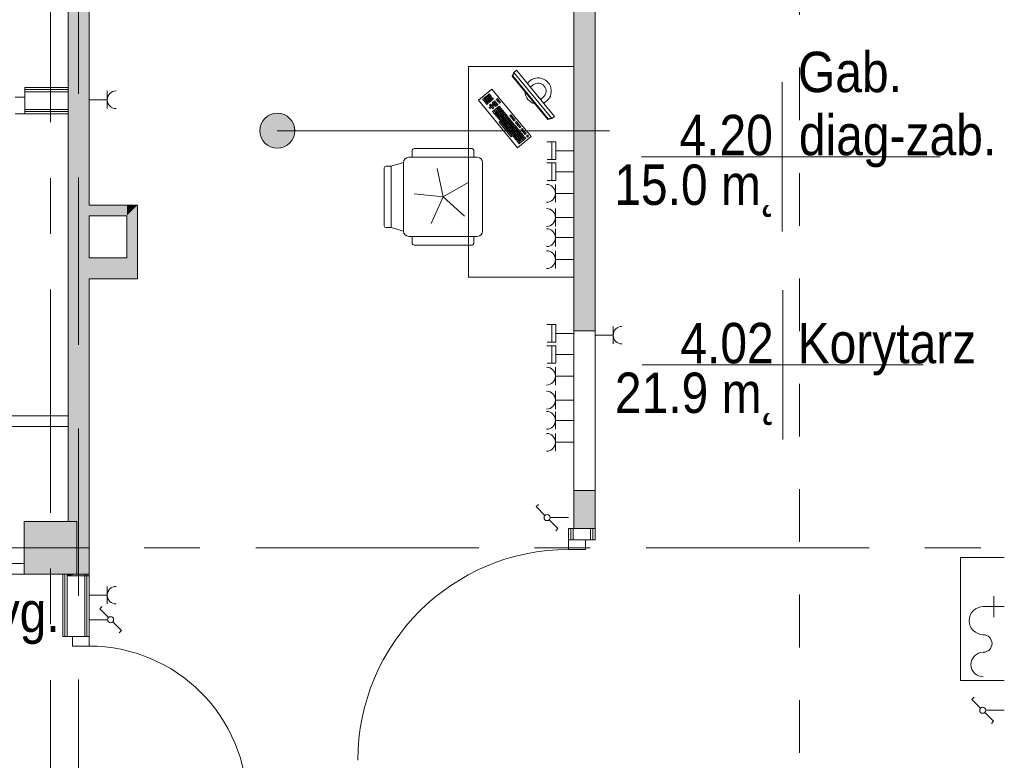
# Model space of a CAD drawing. Header units: centimetres. Extents: x -2424 to 1783, y 5 to 2907.
# Tile 92 of 99: x -30 to 530, y 1727 to 2149. Entities that reach past the tile are written whole.
import ezdxf

# ---------------------------------------------------------------- set-up
doc = ezdxf.new("R2010")
doc.units = ezdxf.units.CM
for name, pattern in [('Dash', [60, 30, -30]), ('Długa kreska', [142.875, 95.25, -47.625]), ('Oś', [222.25, 127, -31.75, 31.75, -31.75])]:
    doc.linetypes.add(name, pattern=pattern)
for name, color, linetype, lineweight in [('A-AREA-IDEN', 2, 'Continuous', 13), ('A-DETL', 90, 'Continuous', 9), ('A-DETL-GENF', 92, 'Continuous', 9), ('A-DETL-MEDM', 33, 'Continuous', 13), ('A-DOOR', 31, 'Continuous', 13), ('A-WALL', 113, 'Continuous', 13), ('A-WALL-FNSH', 113, 'Continuous', 13), ('E-ELEC-EQPM', 71, 'Continuous', 9), ('I-FURN', 30, 'Continuous', 9), ('P-SANR-FIXT', 6, 'Continuous', 9), ('S-COLS', 52, 'Continuous', 13), ('S-GRID', 1, 'Continuous', 13)]:
    doc.layers.add(name, color=color, linetype=linetype, lineweight=lineweight)
doc.layers.add('A-WALL-PATT', color=111, linetype='Continuous', lineweight=13, plot=False)
doc.styles.add('Arial_11', font='arial.ttf', dxfattribs={"width": 0.85, "height": 23})

msp = doc.modelspace()

# ---------------------------------------------------------------- hatches: boundary and pattern name
at = {"layer": 'S-COLS', "lineweight": 9}
msp.add_hatch(color=251, dxfattribs=at).paths.add_polyline_path([(2.38, 1833.33), (2.38, 1863.33), (-27.62, 1863.33), (-27.62, 1833.33)], flags=0)

# ---------------------------------------------------------------- linework, layer by layer
at = {"layer": 'A-AREA-IDEN', "color": 251, "lineweight": 9}
for p, q in [((403.93, 2113.38), (403.93, 2070.88)), ((116.49, 2085.68), (305.64, 2085.68)), ((413.68, 2070.88), (323.93, 2070.88)), ((323.93, 2070.88), (493.93, 2070.88)), ((403.93, 2070.88), (403.93, 2028.38)), ((404.28, 1994.93), (404.28, 1952.43)), ((414.04, 1952.43), (324.28, 1952.43)), ((324.28, 1952.43), (484.28, 1952.43)), ((404.28, 1952.43), (404.28, 1909.93))]:
    msp.add_line(p, q, dxfattribs=at)
msp.add_circle((116.49, 2085.68), 10, dxfattribs=at)
at = {"layer": 'A-AREA-IDEN', "color": 251, "linetype": 'Continuous', "lineweight": 9, "extrusion": (0, 0, -1)}
for points in [[(-107.25, 2089.51), (-108.18, 2080.12), (-108.18, 2091.24)], [(-108.18, 2091.24), (-109.42, 2078.61), (-109.42, 2092.75)], [(-108.18, 2091.24), (-108.18, 2080.12), (-109.42, 2078.61)], [(-109.42, 2092.75), (-110.94, 2077.37), (-110.94, 2093.99)], [(-109.42, 2092.75), (-109.42, 2078.61), (-110.94, 2077.37)], [(-110.94, 2093.99), (-112.67, 2076.44), (-112.67, 2094.92)], [(-110.94, 2093.99), (-110.94, 2077.37), (-112.67, 2076.44)], [(-112.67, 2094.92), (-114.54, 2075.87), (-114.54, 2095.49)], [(-112.67, 2094.92), (-112.67, 2076.44), (-114.54, 2075.87)], [(-114.54, 2095.49), (-116.49, 2075.68), (-116.49, 2095.68)], [(-114.54, 2095.49), (-114.54, 2075.87), (-116.49, 2075.68)], [(-116.49, 2095.68), (-116.49, 2075.68), (-118.44, 2075.87)], [(-116.49, 2095.68), (-118.44, 2075.87), (-118.44, 2095.49)], [(-118.44, 2095.49), (-118.44, 2075.87), (-120.32, 2076.44)], [(-118.44, 2095.49), (-120.32, 2076.44), (-120.32, 2094.92)], [(-120.32, 2094.92), (-120.32, 2076.44), (-122.05, 2077.37)], [(-120.32, 2094.92), (-122.05, 2077.37), (-122.05, 2093.99)], [(-122.05, 2093.99), (-122.05, 2077.37), (-123.56, 2078.61)], [(-122.05, 2093.99), (-123.56, 2078.61), (-123.56, 2092.75)], [(-123.56, 2092.75), (-123.56, 2078.61), (-124.81, 2080.12)], [(-123.56, 2092.75), (-124.81, 2080.12), (-124.81, 2091.24)], [(-124.81, 2091.24), (-124.81, 2080.12), (-125.73, 2081.85)], [(-124.81, 2091.24), (-125.73, 2081.85), (-125.73, 2089.51)], [(-106.68, 2083.73), (-106.68, 2087.63), (-106.49, 2085.68)], [(-106.68, 2087.63), (-107.25, 2081.85), (-107.25, 2089.51)], [(-106.68, 2087.63), (-106.68, 2083.73), (-107.25, 2081.85)], [(-107.25, 2089.51), (-107.25, 2081.85), (-108.18, 2080.12)], [(-125.73, 2089.51), (-125.73, 2081.85), (-126.3, 2083.73)], [(-125.73, 2089.51), (-126.3, 2083.73), (-126.3, 2087.63)], [(-126.3, 2087.63), (-126.3, 2083.73), (-126.49, 2085.68)]]:
    msp.add_solid(points, dxfattribs=at)
at = {"layer": 'A-DETL', "color": 251, "linetype": 'Długa kreska', "lineweight": 9}
msp.add_line((3.38, 1678), (3.38, 2853.33), dxfattribs=at)
at = {"layer": 'A-DETL', "color": 251, "linetype": 'Dash', "lineweight": 9}
msp.add_open_spline([(413.88, 1671.63), (413.88, 2096.66), (413.88, 2119.33), (413.88, 2190.85), (413.88, 2616.83)], degree=3, knots=[0, 0, 0, 0, 5.678351, 11.366988, 11.366988, 11.366988, 11.366988], dxfattribs=at)
at = {"layer": 'A-DETL-GENF', "color": 251, "lineweight": 9}
for p, q in [((-32.62, 2104.83), (-27.12, 2104.83)), ((-27.12, 2104.83), (-27.12, 2095.33)), ((-27.12, 2095.33), (-32.62, 2095.33)), ((282.38, 1847.33), (282.38, 1852.83)), ((282.38, 1852.83), (291.88, 1852.83)), ((291.88, 1852.83), (291.88, 1847.33)), ((291.88, 1847.33), (282.38, 1847.33)), ((9.38, 1797.83), (-0.12, 1797.83)), ((-0.12, 1797.83), (-0.12, 1792.33)), ((9.38, 1792.33), (9.38, 1797.83)), ((-0.12, 1792.33), (9.38, 1792.33))]:
    msp.add_line(p, q, dxfattribs=at)
at = {"layer": 'A-DETL-MEDM', "color": 251, "lineweight": 9}
for p, q in [((-27.12, 2104.83), (-32.62, 2104.83)), ((-27.12, 2095.33), (-27.12, 2104.83)), ((-32.62, 2095.33), (-27.12, 2095.33)), ((282.38, 1847.33), (282.38, 1852.83)), ((282.38, 1852.83), (291.88, 1852.83)), ((291.88, 1852.83), (291.88, 1847.33)), ((291.88, 1847.33), (282.38, 1847.33)), ((9.38, 1797.83), (-0.12, 1797.83)), ((-0.12, 1797.83), (-0.12, 1792.33)), ((9.38, 1792.33), (9.38, 1797.83)), ((-0.12, 1792.33), (9.38, 1792.33))]:
    msp.add_line(p, q, dxfattribs=at)
at = {"layer": 'A-DOOR', "color": 251, "lineweight": 9}
for centre, radius, start, end in [((282.38, 1727.33), 120, 90, 180), ((9.38, 1702.33), 90, 0, 90), ((-110.62, 1643.33), 90, 0, 90)]:
    msp.add_arc(centre, radius, start, end, dxfattribs=at)
at = {"layer": 'A-WALL', "color": 251, "lineweight": 9}
for p, q in [((297.38, 1971.83), (297.38, 2310.83)), ((-2.62, 2283.33), (-2.62, 1863.33)), ((9.38, 2043.33), (9.38, 2237.33)), ((285.38, 2237.33), (285.38, 1971.83)), ((-2.62, 2109.08), (-27.12, 2109.08)), ((-27.12, 2107.83), (-27.12, 2104.83)), ((-2.62, 2107.83), (-27.12, 2107.83)), ((-2.62, 2097.83), (-2.62, 2107.83)), ((-2.62, 2097.83), (-27.12, 2097.83)), ((-2.62, 2096.58), (-27.12, 2096.58)), ((36.88, 2043.33), (9.38, 2043.33)), ((36.88, 2001.33), (36.88, 2043.33)), ((9.38, 2013.33), (9.38, 2037.33)), ((9.38, 2037.33), (30.88, 2037.33)), ((30.88, 2037.33), (30.88, 2013.33)), ((30.88, 2013.33), (9.38, 2013.33)), ((9.38, 1833.33), (9.38, 2001.33)), ((9.38, 2001.33), (36.88, 2001.33)), ((285.38, 1971.83), (285.38, 1880.83)), ((297.38, 1971.83), (285.38, 1971.83)), ((297.38, 1880.83), (297.38, 1971.83)), ((-2.62, 1923.33), (-57.62, 1923.33)), ((-2.62, 1917.33), (-2.62, 1923.33)), ((-51.62, 1917.33), (-2.62, 1917.33)), ((285.38, 1880.83), (297.38, 1880.83)), ((285.38, 1880.83), (285.38, 1859.33)), ((297.38, 1859.33), (297.38, 1880.83)), ((283.63, 1859.33), (283.63, 1852.83)), ((294.88, 1859.33), (284.88, 1859.33)), ((284.88, 1859.33), (284.88, 1852.83)), ((294.88, 1859.33), (294.88, 1852.83)), ((297.38, 1859.33), (294.88, 1859.33)), ((296.13, 1859.33), (296.13, 1852.83)), ((291.88, 1852.83), (294.88, 1852.83)), ((-27.62, 1839.33), (-51.62, 1839.33)), ((-57.62, 1833.33), (-27.62, 1833.33)), ((-4.37, 1833.33), (-4.37, 1797.83)), ((-3.12, 1833.33), (-3.12, 1797.83)), ((-2.62, 1833.33), (-2.62, 1832.33)), ((6.88, 1833.33), (2.38, 1833.33)), ((6.88, 1833.33), (6.88, 1797.83)), ((8.13, 1833.33), (8.13, 1797.83)), ((-2.62, 1832.33), (9.38, 1832.33)), ((-3.12, 1797.83), (-0.12, 1797.83))]:
    msp.add_line(p, q, dxfattribs=at)
at = {"layer": 'A-WALL-FNSH', "color": 251, "lineweight": 9}
for p, q in [((-2.62, 2110.33), (-27.12, 2110.33)), ((-27.12, 2110.33), (-27.12, 2107.83)), ((-27.12, 2095.33), (-2.62, 2095.33)), ((284.88, 1859.33), (282.38, 1859.33)), ((282.38, 1859.33), (282.38, 1852.83)), ((297.38, 1852.83), (297.38, 1859.33)), ((294.88, 1852.83), (297.38, 1852.83)), ((-5.62, 1833.33), (-5.62, 1797.83)), ((9.38, 1833.33), (6.88, 1833.33)), ((9.38, 1797.83), (9.38, 1833.33)), ((-5.62, 1797.83), (-3.12, 1797.83))]:
    msp.add_line(p, q, dxfattribs=at)
at = {"layer": 'A-WALL-PATT', "color": 251, "linetype": 'Continuous', "lineweight": 9, "extrusion": (0, 0, -1)}
for points in [[(-9.38, 2452.33), (-2.38, 2313.33), (-8.65, 1871.33)], [(-9.38, 2452.33), (-8.65, 1871.33), (-9.38, 1871.33)], [(2.62, 1871.33), (-2.38, 2313.33), (2.62, 2313.33)], [(-2.38, 2313.33), (2.62, 1871.33), (-8.65, 1871.33)], [(-297.38, 2310.83), (-285.38, 2237.33), (-285.38, 1971.83)], [(-297.38, 2310.83), (-285.38, 1971.83), (-297.38, 1971.83)], [(-9.38, 2037.33), (-30.88, 2043.33), (-9.38, 2043.33)], [(-30.88, 2043.33), (-9.38, 2037.33), (-30.88, 2037.33)], [(-30.88, 2037.33), (-36.88, 2043.33), (-30.88, 2043.33)], [(-36.88, 2043.33), (-30.88, 2037.33), (-36.88, 2013.33)], [(-36.88, 2013.33), (-30.88, 2037.33), (-30.88, 2013.33)], [(-9.38, 2001.33), (-36.88, 2013.33), (-9.38, 2013.33)], [(-36.88, 2013.33), (-9.38, 2001.33), (-36.88, 2001.33)], [(-285.38, 1859.33), (-297.38, 1880.83), (-285.38, 1880.83)], [(-297.38, 1880.83), (-285.38, 1859.33), (-297.38, 1859.33)], [(2.62, 1863.33), (-9.38, 1871.33), (2.62, 1871.33)], [(-9.38, 1871.33), (2.62, 1863.33), (-2.38, 1863.33)], [(-9.38, 1871.33), (-2.38, 1863.33), (-2.38, 1833.33)], [(-9.38, 1871.33), (-2.38, 1833.33), (-8.65, 1832.33)], [(-9.38, 1871.33), (-8.65, 1832.33), (-9.38, 1832.33)], [(2.62, 1832.33), (-2.38, 1833.33), (2.62, 1833.33)], [(-2.38, 1833.33), (2.62, 1832.33), (-8.65, 1832.33)]]:
    msp.add_solid(points, dxfattribs=at)
at = {"layer": 'E-ELEC-EQPM', "color": 251, "lineweight": 9}
for p, q in [((19.71, 2098.33), (19.71, 2108.33)), ((19.71, 2103.33), (9.38, 2103.33)), ((275.04, 2079.33), (270, 2079.33)), ((272.85, 2069.33), (272.85, 2079.33)), ((275.04, 2069.33), (275.04, 2079.33)), ((275.04, 2074.33), (285.38, 2074.33)), ((270.16, 2069.33), (275.04, 2069.33)), ((275.04, 2067.33), (270, 2067.33)), ((272.85, 2057.33), (272.85, 2067.33)), ((275.04, 2057.33), (275.04, 2067.33)), ((270.16, 2057.33), (275.04, 2057.33)), ((275.04, 2062.33), (285.38, 2062.33)), ((274.88, 2055.12), (274.88, 2044.96)), ((274.88, 2050.04), (285.38, 2050.04)), ((274.88, 2041.41), (274.88, 2031.25)), ((274.88, 2036.33), (285.38, 2036.33)), ((274.88, 2029.91), (274.88, 2019.75)), ((274.88, 2024.83), (285.38, 2024.83)), ((274.88, 2017.41), (274.88, 2007.25)), ((274.88, 2012.33), (285.38, 2012.33)), ((275.04, 1975.33), (270, 1975.33)), ((272.85, 1965.33), (272.85, 1975.33)), ((275.04, 1965.33), (275.04, 1975.33)), ((307.71, 1964.33), (307.71, 1974.33)), ((275.04, 1970.33), (285.38, 1970.33)), ((307.71, 1969.33), (297.38, 1969.33)), ((275.04, 1963.33), (270, 1963.33)), ((270.16, 1965.33), (275.04, 1965.33)), ((272.85, 1953.33), (272.85, 1963.33)), ((275.04, 1953.33), (275.04, 1963.33)), ((275.04, 1958.33), (285.38, 1958.33)), ((270.16, 1953.33), (275.04, 1953.33)), ((274.88, 1951.12), (274.88, 1940.96)), ((274.88, 1946.04), (285.38, 1946.04)), ((274.88, 1937.41), (274.88, 1927.25)), ((274.88, 1932.33), (285.38, 1932.33)), ((274.88, 1925.91), (274.88, 1915.75)), ((274.88, 1920.83), (285.38, 1920.83)), ((274.88, 1913.41), (274.88, 1903.25)), ((274.88, 1908.33), (285.38, 1908.33)), ((263.95, 1871.71), (265.26, 1873.03)), ((268.89, 1866.77), (263.95, 1871.71)), ((271.36, 1864.3), (276.31, 1859.35)), ((271.88, 1865.53), (282.38, 1865.53)), ((276.31, 1859.35), (275, 1858.04)), ((19.71, 1816.33), (19.71, 1826.33)), ((19.71, 1821.33), (9.38, 1821.33)), ((15.44, 1813.51), (16.76, 1814.82)), ((20.39, 1808.56), (15.44, 1813.51)), ((19.88, 1807.33), (9.38, 1807.33)), ((22.86, 1806.09), (27.81, 1801.15)), ((27.81, 1801.15), (26.49, 1799.83)), ((511.95, 1762.01), (513.26, 1763.32)), ((516.89, 1757.06), (511.95, 1762.01)), ((519.36, 1754.59), (524.31, 1749.65)), ((519.88, 1755.83), (530.38, 1755.83)), ((524.31, 1749.65), (523, 1748.33))]:
    msp.add_line(p, q, dxfattribs=at)
for centre in [(270.13, 1865.53), (21.62, 1807.33), (518.13, 1755.83)]:
    msp.add_circle(centre, 1.75, dxfattribs=at)
for centre, radius, start, end in [((24.71, 2103.33), 5, 90, 270), ((269.8, 2050.04), 5.08, 270, 90), ((269.8, 2036.33), 5.08, 270, 90), ((269.8, 2024.83), 5.08, 270, 90), ((269.8, 2012.33), 5.08, 270, 90), ((312.71, 1969.33), 5, 90, 270), ((269.8, 1946.04), 5.08, 270, 90), ((269.8, 1932.33), 5.08, 270, 90), ((269.8, 1920.83), 5.08, 270, 90), ((269.8, 1908.33), 5.08, 270, 90), ((24.71, 1821.33), 5, 90, 270)]:
    msp.add_arc(centre, radius, start, end, dxfattribs=at)
at = {"layer": 'I-FURN', "color": 251, "lineweight": 9}
for p, q in [((225.38, 2122.33), (285.38, 2122.33)), ((225.38, 2002.33), (225.38, 2122.33)), ((250.2, 2116.85), (251.12, 2118.88)), ((251.12, 2118.88), (252.67, 2120.15)), ((272.72, 2092.62), (251.12, 2118.88)), ((252.67, 2120.15), (274.26, 2093.89)), ((270.55, 2092.1), (250.2, 2116.85)), ((250.66, 2116.92), (251.39, 2118.55)), ((270.7, 2092.55), (250.66, 2116.92)), ((230.99, 2103.07), (238.72, 2109.42)), ((238.72, 2109.42), (260.95, 2082.39)), ((262.15, 2111.76), (260.61, 2110.49)), ((253.22, 2076.04), (230.99, 2103.07)), ((234.01, 2104.13), (233.39, 2103.62)), ((233.39, 2103.62), (233.9, 2103)), ((233.9, 2103), (234.52, 2103.51)), ((234.52, 2103.51), (234.01, 2104.13)), ((234.64, 2103.36), (234.03, 2102.85)), ((234.03, 2102.85), (234.53, 2102.23)), ((234.78, 2104.76), (234.16, 2104.26)), ((234.16, 2104.26), (234.67, 2103.64)), ((234.53, 2102.23), (235.15, 2102.74)), ((235.15, 2102.74), (234.64, 2103.36)), ((235.28, 2102.58), (234.66, 2102.08)), ((234.66, 2102.08), (235.17, 2101.46)), ((234.67, 2103.64), (235.29, 2104.15)), ((235.29, 2104.15), (234.78, 2104.76)), ((235.42, 2103.99), (234.8, 2103.48)), ((234.8, 2103.48), (235.31, 2102.87)), ((235.55, 2105.4), (234.94, 2104.89)), ((234.94, 2104.89), (235.44, 2104.27)), ((235.17, 2101.46), (235.79, 2101.97)), ((235.79, 2101.97), (235.28, 2102.58)), ((235.31, 2102.87), (235.93, 2103.37)), ((235.93, 2103.37), (235.42, 2103.99)), ((236.05, 2103.22), (235.43, 2102.71)), ((235.43, 2102.71), (235.94, 2102.09)), ((235.44, 2104.27), (236.06, 2104.78)), ((236.06, 2104.78), (235.55, 2105.4)), ((236.19, 2104.63), (235.57, 2104.12)), ((235.57, 2104.12), (236.08, 2103.5)), ((236.33, 2106.03), (235.71, 2105.53)), ((235.71, 2105.53), (236.22, 2104.91)), ((235.94, 2102.09), (236.56, 2102.6)), ((236.56, 2102.6), (236.05, 2103.22)), ((236.69, 2102.45), (236.07, 2101.94)), ((236.07, 2101.94), (236.58, 2101.32)), ((236.08, 2103.5), (236.7, 2104.01)), ((236.7, 2104.01), (236.19, 2104.63)), ((236.82, 2103.85), (236.21, 2103.35)), ((236.21, 2103.35), (236.71, 2102.73)), ((236.22, 2104.91), (236.83, 2105.42)), ((236.83, 2105.42), (236.33, 2106.03)), ((236.96, 2105.26), (236.34, 2104.75)), ((236.34, 2104.75), (236.85, 2104.14)), ((237.1, 2106.67), (236.48, 2106.16)), ((236.48, 2106.16), (236.99, 2105.54)), ((237.2, 2101.83), (236.69, 2102.45)), ((236.71, 2102.73), (237.33, 2103.24)), ((237.33, 2103.24), (236.82, 2103.85)), ((237.46, 2103.08), (236.84, 2102.57)), ((236.84, 2102.57), (237.35, 2101.96)), ((236.85, 2104.14), (237.47, 2104.64)), ((237.47, 2104.64), (236.96, 2105.26)), ((237.6, 2104.49), (236.98, 2103.98)), ((236.98, 2103.98), (237.49, 2103.36)), ((236.99, 2105.54), (237.61, 2106.05)), ((237.61, 2106.05), (237.1, 2106.67)), ((237.73, 2105.9), (237.12, 2105.39)), ((237.12, 2105.39), (237.62, 2104.77)), ((237.35, 2101.96), (237.97, 2102.46)), ((237.97, 2102.46), (237.46, 2103.08)), ((237.49, 2103.36), (238.11, 2103.87)), ((238.11, 2103.87), (237.6, 2104.49)), ((238.23, 2103.72), (237.61, 2103.21)), ((237.61, 2103.21), (238.12, 2102.59)), ((237.62, 2104.77), (238.24, 2105.28)), ((238.24, 2105.28), (237.73, 2105.9)), ((238.37, 2105.12), (237.75, 2104.62)), ((237.75, 2104.62), (238.26, 2104)), ((238.12, 2102.59), (238.74, 2103.1)), ((238.74, 2103.1), (238.23, 2103.72)), ((238.26, 2104), (238.88, 2104.51)), ((238.88, 2104.51), (238.37, 2105.12)), ((239, 2104.35), (238.39, 2103.84)), ((238.39, 2103.84), (238.89, 2103.23)), ((239.5, 2102.17), (238.88, 2101.66)), ((238.89, 2103.23), (239.51, 2103.73)), ((239.51, 2103.73), (239, 2104.35)), ((240.01, 2101.55), (239.5, 2102.17)), ((240.27, 2102.81), (239.66, 2102.3)), ((239.66, 2102.3), (240.17, 2101.68)), ((240.17, 2101.68), (240.78, 2102.19)), ((240.78, 2102.19), (240.27, 2102.81)), ((240.91, 2102.03), (240.29, 2101.53)), ((241.42, 2101.42), (240.91, 2102.03)), ((241.88, 2104), (241.27, 2103.49)), ((241.27, 2103.49), (241.77, 2102.87)), ((241.77, 2102.87), (242.39, 2103.38)), ((242.39, 2103.38), (241.88, 2104)), ((242.52, 2103.23), (241.9, 2102.72)), ((241.9, 2102.72), (242.41, 2102.1)), ((242.41, 2102.1), (243.03, 2102.61)), ((243.03, 2102.61), (242.52, 2103.23)), ((243.15, 2102.46), (242.54, 2101.95)), ((242.54, 2101.95), (243.04, 2101.33)), ((243.66, 2101.84), (243.15, 2102.46)), ((267.87, 2104.81), (266.32, 2103.54)), ((235.91, 2101.81), (235.3, 2101.3)), ((235.3, 2101.3), (235.81, 2100.69)), ((235.81, 2100.69), (236.42, 2101.19)), ((236.42, 2101.19), (235.91, 2101.81)), ((236.58, 2101.32), (237.2, 2101.83)), ((237.82, 2099.49), (237.2, 2098.99)), ((237.2, 2098.99), (237.71, 2098.37)), ((237.96, 2100.9), (237.34, 2100.39)), ((237.34, 2100.39), (237.85, 2099.78)), ((237.71, 2098.37), (238.33, 2098.88)), ((238.33, 2098.88), (237.82, 2099.49)), ((237.85, 2099.78), (238.47, 2100.28)), ((238.47, 2100.28), (237.96, 2100.9)), ((238.59, 2100.13), (237.97, 2099.62)), ((237.97, 2099.62), (238.48, 2099)), ((238.48, 2099), (239.1, 2099.51)), ((239.1, 2099.51), (238.59, 2100.13)), ((239.23, 2099.36), (238.61, 2098.85)), ((238.61, 2098.85), (239.12, 2098.23)), ((239.37, 2100.76), (238.75, 2100.26)), ((238.75, 2100.26), (239.26, 2099.64)), ((238.88, 2101.66), (239.39, 2101.05)), ((239.73, 2097.18), (239.11, 2096.67)), ((239.11, 2096.67), (240.25, 2095.28)), ((239.12, 2098.23), (239.74, 2098.74)), ((239.74, 2098.74), (239.23, 2099.36)), ((239.26, 2099.64), (239.87, 2100.15)), ((239.87, 2100.15), (239.37, 2100.76)), ((239.39, 2101.05), (240.01, 2101.55)), ((240.14, 2101.4), (239.52, 2100.89)), ((239.52, 2100.89), (240.03, 2100.27)), ((240.87, 2095.79), (239.73, 2097.18)), ((240.5, 2097.81), (239.88, 2097.3)), ((239.88, 2097.3), (241.02, 2095.91)), ((240.03, 2100.27), (240.65, 2100.78)), ((240.65, 2100.78), (240.14, 2101.4)), ((240.77, 2100.63), (240.15, 2100.12)), ((240.15, 2100.12), (240.66, 2099.5)), ((240.29, 2101.53), (240.8, 2100.91)), ((241.64, 2096.42), (240.5, 2097.81)), ((241.27, 2098.45), (240.65, 2097.94)), ((240.65, 2097.94), (241.8, 2096.55)), ((240.66, 2099.5), (241.28, 2100.01)), ((241.28, 2100.01), (240.77, 2100.63)), ((240.8, 2100.91), (241.42, 2101.42)), ((241.55, 2101.26), (240.93, 2100.75)), ((240.93, 2100.75), (241.44, 2100.14)), ((241.02, 2095.91), (241.64, 2096.42)), ((242.41, 2097.06), (241.27, 2098.45)), ((242.04, 2099.08), (241.43, 2098.57)), ((241.43, 2098.57), (241.93, 2097.96)), ((241.44, 2100.14), (242.05, 2100.64)), ((242.05, 2100.64), (241.55, 2101.26)), ((241.8, 2096.55), (242.41, 2097.06)), ((242.54, 2096.9), (241.92, 2096.39)), ((241.92, 2096.39), (242.43, 2095.78)), ((241.93, 2097.96), (242.55, 2098.46)), ((242.55, 2098.46), (242.04, 2099.08)), ((242.68, 2098.31), (242.06, 2097.8)), ((242.06, 2097.8), (242.57, 2097.18)), ((242.82, 2099.72), (242.2, 2099.21)), ((242.2, 2099.21), (242.71, 2098.59)), ((242.43, 2095.78), (243.05, 2096.28)), ((243.05, 2096.28), (242.54, 2096.9)), ((242.57, 2097.18), (243.19, 2097.69)), ((243.19, 2097.69), (242.68, 2098.31)), ((243.31, 2097.54), (242.7, 2097.03)), ((242.7, 2097.03), (243.2, 2096.41)), ((242.71, 2098.59), (243.32, 2099.1)), ((243.32, 2099.1), (242.82, 2099.72)), ((243.45, 2098.95), (242.83, 2098.44)), ((242.83, 2098.44), (243.34, 2097.82)), ((243.04, 2101.33), (243.66, 2101.84)), ((243.2, 2096.41), (243.82, 2096.92)), ((243.82, 2096.92), (243.31, 2097.54)), ((243.95, 2096.77), (243.33, 2096.26)), ((243.34, 2097.82), (243.96, 2098.33)), ((243.96, 2098.33), (243.45, 2098.95)), ((244.09, 2098.17), (243.47, 2097.66)), ((243.47, 2097.66), (243.98, 2097.05)), ((244.46, 2096.15), (243.95, 2096.77)), ((243.98, 2097.05), (244.59, 2097.56)), ((244.59, 2097.56), (244.09, 2098.17)), ((244.72, 2097.4), (244.1, 2096.89)), ((244.1, 2096.89), (244.61, 2096.27)), ((244.61, 2096.27), (245.23, 2096.78)), ((245.23, 2096.78), (244.72, 2097.4)), ((245.36, 2096.63), (244.74, 2096.12)), ((245.86, 2096.01), (245.36, 2096.63)), ((240.25, 2095.28), (240.87, 2095.79)), ((241, 2095.63), (240.38, 2095.12)), ((240.38, 2095.12), (240.89, 2094.51)), ((240.89, 2094.51), (241.5, 2095.01)), ((241.5, 2095.01), (241, 2095.63)), ((241.63, 2094.86), (241.01, 2094.35)), ((241.01, 2094.35), (241.52, 2093.73)), ((241.77, 2096.27), (241.15, 2095.76)), ((241.15, 2095.76), (241.66, 2095.14)), ((241.52, 2093.73), (242.14, 2094.24)), ((242.14, 2094.24), (241.63, 2094.86)), ((242.27, 2094.09), (241.65, 2093.58)), ((241.65, 2093.58), (242.16, 2092.96)), ((241.66, 2095.14), (242.28, 2095.65)), ((242.28, 2095.65), (241.77, 2096.27)), ((242.4, 2095.5), (241.79, 2094.99)), ((241.79, 2094.99), (242.29, 2094.37)), ((242.16, 2092.96), (242.77, 2093.47)), ((242.77, 2093.47), (242.27, 2094.09)), ((242.9, 2093.32), (242.28, 2092.81)), ((242.28, 2092.81), (242.79, 2092.19)), ((242.29, 2094.37), (242.91, 2094.88)), ((242.91, 2094.88), (242.4, 2095.5)), ((243.04, 2094.72), (242.42, 2094.21)), ((242.42, 2094.21), (242.93, 2093.6)), ((243.18, 2096.13), (242.56, 2095.62)), ((242.56, 2095.62), (243.07, 2095)), ((242.78, 2090.63), (243.4, 2091.14)), ((242.79, 2092.19), (243.41, 2092.7)), ((243.41, 2092.7), (242.9, 2093.32)), ((243.54, 2092.54), (242.92, 2092.03)), ((242.92, 2092.03), (243.43, 2091.42)), ((242.93, 2093.6), (243.55, 2094.1)), ((243.55, 2094.1), (243.04, 2094.72)), ((243.67, 2093.95), (243.06, 2093.44)), ((243.06, 2093.44), (243.56, 2092.82)), ((243.07, 2095), (243.68, 2095.51)), ((243.68, 2095.51), (243.18, 2096.13)), ((243.81, 2095.36), (243.19, 2094.85)), ((243.19, 2094.85), (243.7, 2094.23)), ((243.33, 2096.26), (243.84, 2095.64)), ((243.4, 2091.14), (250.26, 2082.79)), ((243.43, 2091.42), (244.04, 2091.92)), ((244.04, 2091.92), (243.54, 2092.54)), ((244.17, 2091.77), (243.55, 2091.26)), ((243.55, 2091.26), (244.06, 2090.64)), ((243.56, 2092.82), (244.18, 2093.33)), ((244.18, 2093.33), (243.67, 2093.95)), ((244.31, 2093.18), (243.69, 2092.67)), ((243.69, 2092.67), (244.2, 2092.05)), ((243.7, 2094.23), (244.32, 2094.74)), ((244.32, 2094.74), (243.81, 2095.36)), ((244.45, 2094.59), (243.83, 2094.08)), ((243.83, 2094.08), (244.34, 2093.46)), ((243.84, 2095.64), (244.46, 2096.15)), ((244.58, 2095.99), (243.97, 2095.48)), ((243.97, 2095.48), (244.47, 2094.87)), ((244.06, 2090.64), (244.68, 2091.15)), ((244.68, 2091.15), (244.17, 2091.77)), ((244.81, 2091), (244.19, 2090.49)), ((244.2, 2092.05), (244.82, 2092.56)), ((244.82, 2092.56), (244.31, 2093.18)), ((244.94, 2092.41), (244.33, 2091.9)), ((244.33, 2091.9), (244.83, 2091.28)), ((244.34, 2093.46), (244.95, 2093.97)), ((244.95, 2093.97), (244.45, 2094.59)), ((245.08, 2093.81), (244.46, 2093.31)), ((244.46, 2093.31), (244.97, 2092.69)), ((244.47, 2094.87), (245.09, 2095.38)), ((245.09, 2095.38), (244.58, 2095.99)), ((245.22, 2095.22), (244.6, 2094.71)), ((244.6, 2094.71), (245.11, 2094.09)), ((244.74, 2096.12), (245.25, 2095.5)), ((245.32, 2090.38), (244.81, 2091)), ((244.83, 2091.28), (245.45, 2091.79)), ((245.45, 2091.79), (244.94, 2092.41)), ((245.58, 2091.63), (244.96, 2091.13)), ((244.96, 2091.13), (245.47, 2090.51)), ((244.97, 2092.69), (245.59, 2093.2)), ((245.59, 2093.2), (245.08, 2093.81)), ((245.72, 2093.04), (245.1, 2092.53)), ((245.1, 2092.53), (245.61, 2091.91)), ((245.11, 2094.09), (245.73, 2094.6)), ((245.73, 2094.6), (245.22, 2095.22)), ((245.85, 2094.45), (245.24, 2093.94)), ((245.24, 2093.94), (245.74, 2093.32)), ((245.25, 2095.5), (245.86, 2096.01)), ((245.99, 2095.86), (245.37, 2095.35)), ((245.37, 2095.35), (245.88, 2094.73)), ((245.47, 2090.51), (246.09, 2091.02)), ((246.09, 2091.02), (245.58, 2091.63)), ((246.21, 2090.86), (245.6, 2090.35)), ((245.61, 2091.91), (246.22, 2092.42)), ((246.22, 2092.42), (245.72, 2093.04)), ((246.35, 2092.27), (245.73, 2091.76)), ((245.73, 2091.76), (246.24, 2091.14)), ((245.74, 2093.32), (246.36, 2093.83)), ((246.36, 2093.83), (245.85, 2094.45)), ((246.49, 2093.68), (245.87, 2093.17)), ((245.87, 2093.17), (246.38, 2092.55)), ((245.88, 2094.73), (246.5, 2095.24)), ((246.5, 2095.24), (245.99, 2095.86)), ((246.63, 2095.08), (246.01, 2094.58)), ((246.01, 2094.58), (246.52, 2093.96)), ((246.72, 2090.24), (246.21, 2090.86)), ((246.24, 2091.14), (246.86, 2091.65)), ((246.86, 2091.65), (246.35, 2092.27)), ((246.99, 2091.5), (246.37, 2090.99)), ((246.37, 2090.99), (246.88, 2090.37)), ((246.38, 2092.55), (247, 2093.06)), ((247, 2093.06), (246.49, 2093.68)), ((247.12, 2092.9), (246.51, 2092.4)), ((246.51, 2092.4), (247.01, 2091.78)), ((246.52, 2093.96), (247.13, 2094.47)), ((247.13, 2094.47), (246.63, 2095.08)), ((247.26, 2094.31), (246.64, 2093.8)), ((246.64, 2093.8), (247.15, 2093.18)), ((246.88, 2090.37), (247.5, 2090.88)), ((247.5, 2090.88), (246.99, 2091.5)), ((247.62, 2090.72), (247, 2090.22)), ((247.01, 2091.78), (247.63, 2092.29)), ((247.63, 2092.29), (247.12, 2092.9)), ((247.76, 2092.13), (247.14, 2091.62)), ((247.14, 2091.62), (247.65, 2091.01)), ((247.15, 2093.18), (247.77, 2093.69)), ((247.77, 2093.69), (247.26, 2094.31)), ((247.9, 2093.54), (247.28, 2093.03)), ((247.28, 2093.03), (247.79, 2092.41)), ((248.13, 2090.11), (247.62, 2090.72)), ((247.65, 2091.01), (248.27, 2091.51)), ((248.27, 2091.51), (247.76, 2092.13)), ((248.39, 2091.36), (247.78, 2090.85)), ((247.78, 2090.85), (248.28, 2090.23)), ((247.79, 2092.41), (248.4, 2092.92)), ((248.4, 2092.92), (247.9, 2093.54)), ((248.53, 2092.77), (247.91, 2092.26)), ((247.91, 2092.26), (248.42, 2091.64)), ((248.28, 2090.23), (248.9, 2090.74)), ((248.9, 2090.74), (248.39, 2091.36)), ((248.42, 2091.64), (249.04, 2092.15)), ((249.04, 2092.15), (248.53, 2092.77)), ((249.17, 2091.99), (248.55, 2091.49)), ((248.55, 2091.49), (249.06, 2090.87)), ((249.5, 2094.73), (248.89, 2094.22)), ((248.89, 2094.22), (249.4, 2093.61)), ((249.06, 2090.87), (249.67, 2091.38)), ((249.67, 2091.38), (249.17, 2091.99)), ((249.8, 2091.22), (249.18, 2090.71)), ((249.18, 2090.71), (249.69, 2090.1)), ((249.4, 2093.61), (250.01, 2094.11)), ((250.01, 2094.11), (249.5, 2094.73)), ((250.14, 2093.96), (249.52, 2093.45)), ((249.52, 2093.45), (250.03, 2092.83)), ((250.31, 2090.6), (249.8, 2091.22)), ((250.03, 2092.83), (250.65, 2093.34)), ((250.65, 2093.34), (250.14, 2093.96)), ((250.78, 2093.19), (250.16, 2092.68)), ((250.16, 2092.68), (250.67, 2092.06)), ((250.67, 2092.06), (251.28, 2092.57)), ((251.28, 2092.57), (250.78, 2093.19)), ((251.41, 2092.41), (250.79, 2091.91)), ((250.79, 2091.91), (251.3, 2091.29)), ((251.3, 2091.29), (251.92, 2091.8)), ((251.92, 2091.8), (251.41, 2092.41)), ((252.68, 2090.87), (252.06, 2090.36)), ((253.19, 2090.25), (252.68, 2090.87)), ((272.72, 2092.62), (270.55, 2092.1)), ((272.45, 2092.94), (270.7, 2092.55)), ((274.26, 2093.89), (272.72, 2092.62)), ((249.64, 2082.29), (242.78, 2090.63)), ((244.19, 2090.49), (244.7, 2089.87)), ((244.7, 2089.87), (245.32, 2090.38)), ((245.44, 2090.23), (244.82, 2089.72)), ((244.82, 2089.72), (245.33, 2089.1)), ((245.33, 2089.1), (245.95, 2089.61)), ((245.95, 2089.61), (245.44, 2090.23)), ((246.08, 2089.45), (245.46, 2088.95)), ((245.46, 2088.95), (245.97, 2088.33)), ((245.6, 2090.35), (246.1, 2089.73)), ((245.97, 2088.33), (246.59, 2088.84)), ((246.59, 2088.84), (246.08, 2089.45)), ((246.71, 2088.68), (246.09, 2088.17)), ((246.09, 2088.17), (246.6, 2087.55)), ((246.1, 2089.73), (246.72, 2090.24)), ((246.85, 2090.09), (246.23, 2089.58)), ((246.23, 2089.58), (246.74, 2088.96)), ((246.6, 2087.55), (247.22, 2088.06)), ((247.22, 2088.06), (246.71, 2088.68)), ((247.35, 2087.91), (246.73, 2087.4)), ((246.73, 2087.4), (247.24, 2086.78)), ((246.74, 2088.96), (247.36, 2089.47)), ((247.36, 2089.47), (246.85, 2090.09)), ((247.48, 2089.32), (246.87, 2088.81)), ((246.87, 2088.81), (247.38, 2088.19)), ((247, 2090.22), (247.51, 2089.6)), ((247.24, 2086.78), (247.86, 2087.29)), ((247.86, 2087.29), (247.35, 2087.91)), ((248.76, 2087.77), (247.36, 2086.63)), ((247.36, 2086.63), (247.87, 2086.01)), ((247.38, 2088.19), (247.99, 2088.7)), ((247.99, 2088.7), (247.48, 2089.32)), ((248.12, 2088.54), (247.5, 2088.04)), ((247.5, 2088.04), (248.01, 2087.42)), ((247.51, 2089.6), (248.13, 2090.11)), ((248.26, 2089.95), (247.64, 2089.44)), ((247.64, 2089.44), (248.15, 2088.83)), ((247.87, 2086.01), (248.49, 2086.52)), ((248.49, 2086.52), (247.98, 2087.14)), ((248.62, 2086.36), (248, 2085.86)), ((248, 2085.86), (248.51, 2085.24)), ((248.01, 2087.42), (248.63, 2087.93)), ((248.63, 2087.93), (248.12, 2088.54)), ((248.14, 2087.26), (248.65, 2086.65)), ((248.15, 2088.83), (248.77, 2089.33)), ((248.77, 2089.33), (248.26, 2089.95)), ((248.89, 2089.18), (248.27, 2088.67)), ((248.27, 2088.67), (248.78, 2088.05)), ((249.03, 2090.59), (248.41, 2090.08)), ((248.41, 2090.08), (248.92, 2089.46)), ((248.51, 2085.24), (249.13, 2085.75)), ((249.13, 2085.75), (248.62, 2086.36)), ((248.64, 2085.08), (249.25, 2085.59)), ((249.14, 2084.47), (248.64, 2085.08)), ((248.65, 2086.65), (249.26, 2087.15)), ((249.26, 2087.15), (248.76, 2087.77)), ((249.39, 2087), (248.77, 2086.49)), ((248.77, 2086.49), (249.28, 2085.87)), ((248.78, 2088.05), (249.4, 2088.56)), ((249.4, 2088.56), (248.89, 2089.18)), ((249.53, 2088.41), (248.91, 2087.9)), ((248.91, 2087.9), (249.42, 2087.28)), ((248.92, 2089.46), (249.54, 2089.97)), ((249.54, 2089.97), (249.03, 2090.59)), ((249.66, 2089.81), (249.05, 2089.31)), ((249.05, 2089.31), (249.55, 2088.69)), ((249.25, 2085.59), (249.76, 2084.97)), ((249.28, 2085.87), (249.9, 2086.38)), ((249.9, 2086.38), (249.39, 2087)), ((249.41, 2085.72), (250.03, 2086.23)), ((249.92, 2085.1), (249.41, 2085.72)), ((249.42, 2087.28), (250.04, 2087.79)), ((250.04, 2087.79), (249.53, 2088.41)), ((250.16, 2087.63), (249.54, 2087.13)), ((249.54, 2087.13), (250.05, 2086.51)), ((249.55, 2088.69), (250.17, 2089.2)), ((250.17, 2089.2), (249.66, 2089.81)), ((250.3, 2089.04), (249.68, 2088.53)), ((249.68, 2088.53), (250.19, 2087.92)), ((249.69, 2090.1), (250.31, 2090.6)), ((250.44, 2090.45), (249.82, 2089.94)), ((249.82, 2089.94), (250.33, 2089.32)), ((250.53, 2085.61), (249.92, 2085.1)), ((250.03, 2086.23), (250.53, 2085.61)), ((250.66, 2085.45), (250.04, 2084.95)), ((250.05, 2086.51), (250.67, 2087.02)), ((250.67, 2087.02), (250.16, 2087.63)), ((250.18, 2086.35), (250.8, 2086.86)), ((250.69, 2085.74), (250.18, 2086.35)), ((250.19, 2087.92), (250.81, 2088.42)), ((250.81, 2088.42), (250.3, 2089.04)), ((250.94, 2088.27), (250.32, 2087.76)), ((250.32, 2087.76), (250.83, 2087.14)), ((250.33, 2089.32), (250.95, 2089.83)), ((250.95, 2089.83), (250.44, 2090.45)), ((251.07, 2089.68), (250.45, 2089.17)), ((250.45, 2089.17), (250.96, 2088.55)), ((251.17, 2084.84), (250.66, 2085.45)), ((251.31, 2086.24), (250.69, 2085.74)), ((250.8, 2086.86), (251.31, 2086.24)), ((251.43, 2086.09), (250.81, 2085.58)), ((250.81, 2085.58), (251.32, 2084.96)), ((250.83, 2087.14), (251.44, 2087.65)), ((251.44, 2087.65), (250.94, 2088.27)), ((250.95, 2086.99), (251.57, 2087.5)), ((251.46, 2086.37), (250.95, 2086.99)), ((250.96, 2088.55), (251.58, 2089.06)), ((251.58, 2089.06), (251.07, 2089.68)), ((251.71, 2088.9), (251.09, 2088.4)), ((251.09, 2088.4), (251.6, 2087.78)), ((251.32, 2084.96), (251.94, 2085.47)), ((251.94, 2085.47), (251.43, 2086.09)), ((252.07, 2085.32), (251.45, 2084.81)), ((252.08, 2086.88), (251.46, 2086.37)), ((251.57, 2087.5), (252.08, 2086.88)), ((252.21, 2086.72), (251.59, 2086.22)), ((251.59, 2086.22), (252.1, 2085.6)), ((251.6, 2087.78), (252.22, 2088.29)), ((252.22, 2088.29), (251.71, 2088.9)), ((251.72, 2087.62), (252.34, 2088.13)), ((252.23, 2087.01), (251.72, 2087.62)), ((252.06, 2090.36), (252.57, 2089.74)), ((252.58, 2084.7), (252.07, 2085.32)), ((252.1, 2085.6), (252.71, 2086.11)), ((252.71, 2086.11), (252.21, 2086.72)), ((252.84, 2085.95), (252.22, 2085.44)), ((252.22, 2085.44), (252.73, 2084.83)), ((252.85, 2087.51), (252.23, 2087.01)), ((252.34, 2088.13), (252.85, 2087.51)), ((252.98, 2087.36), (252.36, 2086.85)), ((252.36, 2086.85), (252.87, 2086.23)), ((252.57, 2089.74), (253.19, 2090.25)), ((253.32, 2090.1), (252.7, 2089.59)), ((252.7, 2089.59), (253.21, 2088.97)), ((252.73, 2084.83), (253.35, 2085.33)), ((253.35, 2085.33), (252.84, 2085.95)), ((253.48, 2085.18), (252.86, 2084.67)), ((252.87, 2086.23), (253.49, 2086.74)), ((253.49, 2086.74), (252.98, 2087.36)), ((253.61, 2086.59), (252.99, 2086.08)), ((252.99, 2086.08), (253.5, 2085.46)), ((253.21, 2088.97), (253.82, 2089.48)), ((253.82, 2089.48), (253.32, 2090.1)), ((253.33, 2088.82), (253.95, 2089.32)), ((253.84, 2088.2), (253.33, 2088.82)), ((253.98, 2084.56), (253.48, 2085.18)), ((253.5, 2085.46), (254.12, 2085.97)), ((254.12, 2085.97), (253.61, 2086.59)), ((254.25, 2085.81), (253.63, 2085.31)), ((253.63, 2085.31), (254.14, 2084.69)), ((254.46, 2088.71), (253.84, 2088.2)), ((253.95, 2089.32), (254.46, 2088.71)), ((254.59, 2088.55), (253.97, 2088.04)), ((253.97, 2088.04), (254.48, 2087.43)), ((254.14, 2084.69), (254.76, 2085.2)), ((254.76, 2085.2), (254.25, 2085.81)), ((254.48, 2087.43), (255.09, 2087.93)), ((255.09, 2087.93), (254.59, 2088.55)), ((255.86, 2087.01), (255.24, 2086.5)), ((255.24, 2086.5), (255.75, 2085.88)), ((255.75, 2085.88), (256.36, 2086.39)), ((256.36, 2086.39), (255.86, 2087.01)), ((256.49, 2086.24), (255.87, 2085.73)), ((255.87, 2085.73), (256.38, 2085.11)), ((256.38, 2085.11), (257, 2085.62)), ((257, 2085.62), (256.49, 2086.24)), ((257.13, 2085.46), (256.51, 2084.95)), ((257.63, 2084.85), (257.13, 2085.46)), ((249.76, 2084.97), (249.14, 2084.47)), ((249.89, 2084.82), (249.27, 2084.31)), ((249.27, 2084.31), (249.78, 2083.69)), ((250.26, 2082.79), (249.64, 2082.29)), ((249.78, 2083.69), (250.4, 2084.2)), ((250.4, 2084.2), (249.89, 2084.82)), ((250.52, 2084.05), (249.91, 2083.54)), ((249.91, 2083.54), (250.41, 2082.92)), ((250.04, 2084.95), (250.55, 2084.33)), ((250.41, 2082.92), (251.03, 2083.43)), ((251.03, 2083.43), (250.52, 2084.05)), ((251.16, 2083.27), (250.54, 2082.77)), ((250.54, 2082.77), (251.05, 2082.15)), ((250.55, 2084.33), (251.17, 2084.84)), ((251.3, 2084.68), (250.68, 2084.17)), ((250.68, 2084.17), (251.19, 2083.56)), ((251.05, 2082.15), (251.67, 2082.66)), ((251.67, 2082.66), (251.16, 2083.27)), ((251.79, 2082.5), (251.18, 2081.99)), ((251.18, 2081.99), (251.68, 2081.38)), ((251.19, 2083.56), (251.8, 2084.06)), ((251.8, 2084.06), (251.3, 2084.68)), ((251.93, 2083.91), (251.31, 2083.4)), ((251.31, 2083.4), (251.82, 2082.78)), ((251.45, 2084.81), (251.96, 2084.19)), ((251.68, 2081.38), (252.3, 2081.88)), ((252.3, 2081.88), (251.79, 2082.5)), ((252.43, 2081.73), (251.81, 2081.22)), ((251.81, 2081.22), (252.32, 2080.6)), ((251.82, 2082.78), (252.44, 2083.29)), ((252.44, 2083.29), (251.93, 2083.91)), ((252.57, 2083.14), (251.95, 2082.63)), ((251.95, 2082.63), (252.46, 2082.01)), ((251.96, 2084.19), (252.58, 2084.7)), ((252.7, 2084.54), (252.09, 2084.04)), ((252.09, 2084.04), (252.59, 2083.42)), ((252.32, 2080.6), (252.94, 2081.11)), ((252.94, 2081.11), (252.43, 2081.73)), ((253.06, 2080.96), (252.45, 2080.45)), ((252.45, 2080.45), (252.95, 2079.83)), ((252.46, 2082.01), (253.07, 2082.52)), ((253.07, 2082.52), (252.57, 2083.14)), ((253.2, 2082.36), (252.58, 2081.86)), ((252.58, 2081.86), (253.09, 2081.24)), ((252.59, 2083.42), (253.21, 2083.93)), ((253.21, 2083.93), (252.7, 2084.54)), ((253.34, 2083.77), (252.72, 2083.26)), ((252.72, 2083.26), (253.23, 2082.65)), ((252.86, 2084.67), (253.37, 2084.05)), ((252.95, 2079.83), (253.57, 2080.34)), ((253.57, 2080.34), (253.06, 2080.96)), ((253.7, 2080.18), (253.08, 2079.68)), ((253.08, 2079.68), (254.22, 2078.29)), ((253.09, 2081.24), (253.71, 2081.75)), ((253.71, 2081.75), (253.2, 2082.36)), ((260.95, 2082.39), (253.22, 2076.04)), ((253.84, 2081.59), (253.22, 2081.08)), ((253.22, 2081.08), (253.73, 2080.47)), ((253.23, 2082.65), (253.85, 2083.15)), ((253.85, 2083.15), (253.34, 2083.77)), ((253.97, 2083), (253.36, 2082.49)), ((253.36, 2082.49), (253.86, 2081.87)), ((253.37, 2084.05), (253.98, 2084.56)), ((254.11, 2084.41), (253.49, 2083.9)), ((253.49, 2083.9), (254, 2083.28)), ((254.84, 2078.79), (253.7, 2080.18)), ((253.73, 2080.47), (254.34, 2080.97)), ((254.34, 2080.97), (253.84, 2081.59)), ((254.47, 2080.82), (253.85, 2080.31)), ((253.85, 2080.31), (255, 2078.92)), ((253.86, 2081.87), (254.48, 2082.38)), ((254.48, 2082.38), (253.97, 2083)), ((254.61, 2082.23), (253.99, 2081.72)), ((253.99, 2081.72), (254.5, 2081.1)), ((254, 2083.28), (254.62, 2083.79)), ((254.62, 2083.79), (254.11, 2084.41)), ((254.75, 2083.63), (254.13, 2083.13)), ((254.13, 2083.13), (254.64, 2082.51)), ((254.88, 2085.04), (254.27, 2084.53)), ((254.27, 2084.53), (254.77, 2083.92)), ((255.61, 2079.43), (254.47, 2080.82)), ((254.5, 2081.1), (255.12, 2081.61)), ((255.12, 2081.61), (254.61, 2082.23)), ((255.24, 2081.45), (254.63, 2080.95)), ((254.63, 2080.95), (255.77, 2079.56)), ((254.64, 2082.51), (255.25, 2083.02)), ((255.25, 2083.02), (254.75, 2083.63)), ((255.38, 2082.86), (254.76, 2082.35)), ((254.76, 2082.35), (255.27, 2081.74)), ((254.77, 2083.92), (255.39, 2084.42)), ((255.39, 2084.42), (254.88, 2085.04)), ((255.52, 2084.27), (254.9, 2083.76)), ((254.9, 2083.76), (255.41, 2083.14)), ((256.39, 2080.06), (255.24, 2081.45)), ((255.27, 2081.74), (255.89, 2082.24)), ((255.89, 2082.24), (255.38, 2082.86)), ((256.02, 2082.09), (255.4, 2081.58)), ((255.4, 2081.58), (255.91, 2080.96)), ((255.41, 2083.14), (256.03, 2083.65)), ((256.03, 2083.65), (255.52, 2084.27)), ((256.15, 2083.5), (255.54, 2082.99)), ((255.54, 2082.99), (256.04, 2082.37)), ((255.77, 2079.56), (256.39, 2080.06)), ((255.91, 2080.96), (256.52, 2081.47)), ((256.52, 2081.47), (256.02, 2082.09)), ((256.65, 2081.32), (256.03, 2080.81)), ((256.03, 2080.81), (256.54, 2080.19)), ((256.04, 2082.37), (256.66, 2082.88)), ((256.66, 2082.88), (256.15, 2083.5)), ((256.79, 2082.73), (256.17, 2082.22)), ((256.17, 2082.22), (256.68, 2081.6)), ((256.51, 2084.95), (257.02, 2084.34)), ((256.54, 2080.19), (257.16, 2080.7)), ((257.16, 2080.7), (256.65, 2081.32)), ((256.68, 2081.6), (257.3, 2082.11)), ((257.3, 2082.11), (256.79, 2082.73)), ((257.42, 2081.95), (256.81, 2081.44)), ((256.81, 2081.44), (257.31, 2080.83)), ((257.02, 2084.34), (257.63, 2084.85)), ((257.76, 2084.69), (257.14, 2084.18)), ((257.14, 2084.18), (257.65, 2083.56)), ((257.31, 2080.83), (257.93, 2081.33)), ((257.93, 2081.33), (257.42, 2081.95)), ((257.65, 2083.56), (258.27, 2084.07)), ((258.27, 2084.07), (257.76, 2084.69)), ((259.03, 2083.15), (258.41, 2082.64)), ((258.41, 2082.64), (258.92, 2082.02)), ((258.92, 2082.02), (259.54, 2082.53)), ((259.54, 2082.53), (259.03, 2083.15)), ((193.38, 2070.56), (193.38, 2074.56)), ((194.38, 2075.56), (227.38, 2075.56)), ((228.38, 2070.56), (228.38, 2074.56)), ((254.22, 2078.29), (254.84, 2078.79)), ((255, 2078.92), (255.61, 2079.43)), ((191.38, 2070.56), (230.38, 2070.56)), ((177.38, 2031.56), (177.38, 2064.56)), ((181.38, 2065.56), (178.38, 2065.56)), ((188.38, 2067.56), (181.38, 2065.56)), ((181.38, 2030.56), (181.38, 2065.56)), ((188.38, 2028.56), (188.38, 2067.56)), ((207.45, 2064.2), (210.88, 2048.06)), ((233.38, 2067.56), (233.38, 2028.56)), ((210.88, 2048.06), (225.17, 2056.31)), ((210.88, 2048.06), (194.47, 2049.78)), ((204.17, 2032.98), (210.88, 2048.06)), ((210.88, 2048.06), (223.14, 2037.02)), ((178.38, 2030.56), (181.38, 2030.56)), ((181.38, 2030.56), (188.38, 2028.56)), ((230.38, 2025.56), (191.38, 2025.56)), ((193.38, 2025.56), (193.38, 2021.56)), ((228.38, 2025.56), (228.38, 2021.56)), ((227.38, 2020.56), (194.38, 2020.56)), ((285.38, 2002.33), (225.38, 2002.33))]:
    msp.add_line(p, q, dxfattribs=at)
for centre, radius, start, end in [((265.01, 2108.29), 7.5, 293.9646, 144.8966), ((265.01, 2108.29), 7.5, 182.5607, 256.3005), ((265.01, 2108.29), 4.5, 309.4306, 129.4306), ((194.38, 2074.56), 1, 90, 180), ((227.38, 2074.56), 1, 0, 90), ((191.38, 2067.56), 3, 90, 180), ((230.38, 2067.56), 3, 0, 90), ((178.38, 2064.56), 1, 90, 180), ((178.38, 2031.56), 1, 180, 270), ((191.38, 2028.56), 3, 180, 270), ((230.38, 2028.56), 3, 270, 0), ((194.38, 2021.56), 1, 180, 270), ((227.38, 2021.56), 1, 270, 0)]:
    msp.add_arc(centre, radius, start, end, dxfattribs=at)
at = {"layer": 'P-SANR-FIXT', "color": 251, "lineweight": 9}
for p, q in [((505.38, 1842.83), (505.38, 1772.83)), ((530.38, 1842.83), (505.38, 1842.83)), ((505.38, 1842.83), (530.38, 1842.83)), ((505.38, 1772.83), (505.38, 1842.83)), ((524.38, 1814.83), (524.38, 1820.83)), ((530.38, 1814.83), (518.38, 1814.83)), ((524.38, 1814.83), (524.38, 1808.83)), ((505.38, 1772.83), (530.38, 1772.83)), ((530.38, 1772.83), (505.38, 1772.83))]:
    msp.add_line(p, q, dxfattribs=at)
for centre, radius, start, end in [((518.38, 1806.83), 8, 90, 270), ((518.38, 1793.83), 5, 270, 90), ((518.38, 1781.83), 7, 90, 270)]:
    msp.add_arc(centre, radius, start, end, dxfattribs=at)
at = {"layer": 'S-COLS', "color": 251, "lineweight": 9}
for p, q in [((2.38, 1863.33), (-27.62, 1863.33)), ((-27.62, 1863.33), (-27.62, 1833.33)), ((2.38, 1833.33), (2.38, 1863.33)), ((-27.62, 1833.33), (2.38, 1833.33))]:
    msp.add_line(p, q, dxfattribs=at)
at = {"layer": 'S-GRID', "color": 251, "linetype": 'Oś', "lineweight": 9}
for p, q in [((-12.62, 2884.27), (-12.62, 27.13)), ((1342.46, 1848.33), (-1368.76, 1848.33))]:
    msp.add_line(p, q, dxfattribs=at)

# ---------------------------------------------------------------- texts
at = {"layer": 'A-AREA-IDEN', "color": 251, "lineweight": 9, "style": 'Arial_11', "width": 0.85}
for s, p in [('Gab.', (412.91, 2107.66)), ('diag-zab.', (413.44, 2071.76)), ('4.20', (345.48, 2071.76)), ('15.0 m˛', (308.34, 2043.49)), ('4.02', (345.97, 1953.32)), ('Korytarz', (412.71, 1953.32)), ('21.9 m˛', (308.69, 1925.04)), ('Pok. przyg.', (-143.96, 1800.27))]:
    msp.add_text(s, height=23, dxfattribs=at).set_placement(p)

doc.saveas('drawing.dxf')
